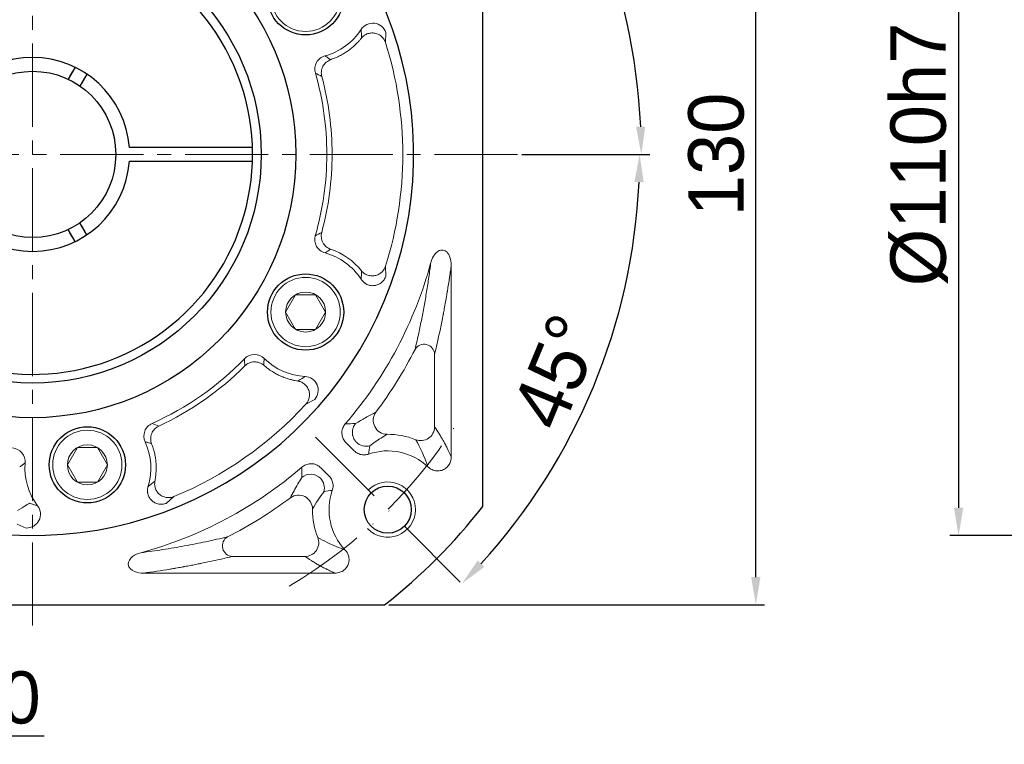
# Model space of a CAD drawing. Header units: millimetres. Extents: x 6158 to 6996, y -682 to -89.
# Tile 4 of 12: x 6305 to 6447, y -379 to -274. Entities that reach past the tile are written whole.
import ezdxf

# ---------------------------------------------------------------- set-up
doc = ezdxf.new("R2010")
doc.units = ezdxf.units.MM
doc.header["$PDSIZE"] = -5
doc.linetypes.add('ACAD_ISO10W100', pattern=[18, 12, -3, 0, -3])
doc.linetypes.add('点画线', pattern=[18, 12, -2, 2, -2])
doc.layers.get('0').update_dxf_attribs({"lineweight": 18})
doc.layers.get('Defpoints').update_dxf_attribs({"lineweight": 18})
for name, color, linetype, lineweight in [('7中心线层', 7, '点画线', 18), ('中心线层', 7, 'ACAD_ISO10W100', 0), ('尺寸线层', 3, 'Continuous', 18), ('粗实线', 7, 'Continuous', 40), ('细实线', 7, 'Continuous', 18)]:
    doc.layers.add(name, color=color, linetype=linetype, lineweight=lineweight)
doc.styles.add('工程字', font='txt')
doc.dimstyles.new('ISO-25', dxfattribs={"dimtxt": 8, "dimasz": 4, "dimexe": 1.25, "dimexo": 0.625, "dimgap": 1.7, "dimtad": 1, "dimtxsty": '工程字', "dimcen": 2, "dimdle": 8, "dimadec": 0, "dimazin": 0, "dimtfac": 1, "dimtmove": 0, "dimatfit": 3, "dimfxl": 1, "dimarcsym": 0})

# ---------------------------------------------------------------- blocks, each defined once
blk = doc.blocks.new('*D103')
at = {"layer": 'Defpoints', "color": 0}
for p in [(6511.12, -238.77), (6440.43, -348.77), (6510.92, -348.77)]:
    blk.add_point(p, dxfattribs=at)
at = {"layer": '尺寸线层', "color": 0, "lineweight": -2}
for p, q in [((6510.5, -238.77), (6439.18, -238.77)), ((6440.43, -242.77), (6440.43, -344.77)), ((6510.3, -348.77), (6439.18, -348.77))]:
    blk.add_line(p, q, dxfattribs=at)
at = {"layer": '尺寸线层', "color": 0}
for points in [[(6441.1, -242.77), (6439.76, -242.77), (6440.43, -238.77)], [(6439.76, -344.77), (6441.1, -344.77), (6440.43, -348.77)]]:
    blk.add_solid(points, dxfattribs=at)
at = {"layer": '尺寸线层', "color": 0, "insert": (6434.73, -293.77), "char_height": 8, "attachment_point": 5, "rotation": 90, "style": '工程字'}
blk.add_mtext('%%C110h7', dxfattribs=at)
blk = doc.blocks.new('*D121')
at = {"layer": 'Defpoints', "color": 0}
for p in [(6370.76, -229.77), (6345.3, -255.23), (6391.64, -271.02), (6236.76, -293.77), (6376.76, -293.77)]:
    blk.add_point(p, dxfattribs=at)
at = {"layer": '尺寸线层', "color": 0, "lineweight": -2}
blk.add_line((6377.39, -293.77), (6395.88, -293.77), dxfattribs=at)
blk.add_arc((6306.76, -293.77), 87.87, 2.6085, 42.3915, dxfattribs=at)
at = {"layer": '尺寸线层', "color": 0}
for points in [[(6372.14, -234.07), (6371.18, -234.99), (6368.89, -231.63)], [(6393.87, -289.78), (6395.21, -289.75), (6394.63, -293.77)]]:
    blk.add_solid(points, dxfattribs=at)
at = {"layer": '尺寸线层', "color": 0, "insert": (6393.21, -257.96), "char_height": 8, "attachment_point": 5, "rotation": 292.5, "style": '工程字'}
blk.add_mtext('45%%d', dxfattribs=at)
blk = doc.blocks.new('*D122')
at = {"layer": 'Defpoints', "color": 0}
for p in [(6236.76, -293.77), (6376.76, -293.77), (6345.3, -332.3), (6382.65, -337.58), (6370.76, -357.76)]:
    blk.add_point(p, dxfattribs=at)
at = {"layer": '尺寸线层', "color": 0, "lineweight": -2}
blk.add_line((6377.39, -293.77), (6395.64, -293.77), dxfattribs=at)
blk.add_arc((6306.76, -293.77), 87.63, 317.6157, 357.3843, dxfattribs=at)
at = {"layer": '尺寸线层', "color": 0}
for points in [[(6394.97, -297.78), (6393.63, -297.75), (6394.39, -293.77)], [(6371.01, -352.37), (6371.97, -353.3), (6368.72, -355.73)]]:
    blk.add_solid(points, dxfattribs=at)
at = {"layer": '尺寸线层', "color": 0, "insert": (6382.45, -325.12), "char_height": 8, "attachment_point": 5, "rotation": 67.5, "style": '工程字'}
blk.add_mtext('45%%d', dxfattribs=at)
blk = doc.blocks.new('*D123')
at = {"layer": 'Defpoints', "color": 0}
for p in [(6357.57, -228.77), (6411.16, -228.77), (6357.57, -358.77)]:
    blk.add_point(p, dxfattribs=at)
at = {"layer": '尺寸线层', "color": 0, "lineweight": -2}
for p, q in [((6358.19, -228.77), (6412.41, -228.77)), ((6411.16, -354.77), (6411.16, -232.77)), ((6358.19, -358.77), (6412.41, -358.77))]:
    blk.add_line(p, q, dxfattribs=at)
at = {"layer": '尺寸线层', "color": 0}
for points in [[(6411.82, -232.77), (6410.49, -232.77), (6411.16, -228.77)], [(6410.49, -354.77), (6411.82, -354.77), (6411.16, -358.77)]]:
    blk.add_solid(points, dxfattribs=at)
at = {"layer": '尺寸线层', "color": 0, "insert": (6405.46, -293.77), "char_height": 8, "attachment_point": 5, "rotation": 90, "style": '工程字'}
blk.add_mtext('130', dxfattribs=at)
blk = doc.blocks.new('*D124')
at = {"layer": 'Defpoints', "color": 0}
for p in [(6344.68, -231.97), (6268.85, -355.56)]:
    blk.add_point(p, dxfattribs=at)
at = {"layer": '尺寸线层', "color": 0, "lineweight": -2}
blk.add_line((6286.22, -327.25), (6270.94, -352.15), dxfattribs=at)
at = {"layer": '尺寸线层', "color": 0}
blk.add_solid([(6270.37, -351.8), (6271.51, -352.5), (6268.85, -355.56)], dxfattribs=at)
at = {"layer": '尺寸线层', "color": 0, "insert": (6275.31, -334.59), "char_height": 8, "attachment_point": 5, "rotation": 58.4699, "style": '工程字'}
blk.add_mtext('{{\\H0.9412x;∅145}}', dxfattribs=at)
blk = doc.blocks.new('*D125')
at = {"layer": 'Defpoints', "color": 0}
for p in [(6251.5, -345.03), (6259.5, -345.03), (6251.5, -377.66)]:
    blk.add_point(p, dxfattribs=at)
at = {"layer": '尺寸线层', "color": 0, "lineweight": -2}
for p, q in [((6251.5, -345.66), (6251.5, -378.91)), ((6259.5, -345.66), (6259.5, -378.91)), ((6247.5, -377.66), (6243.5, -377.66)), ((6259.5, -377.66), (6251.5, -377.66)), ((6263.5, -377.66), (6308.42, -377.66))]:
    blk.add_line(p, q, dxfattribs=at)
at = {"layer": '尺寸线层', "color": 0}
for points in [[(6247.5, -378.32), (6247.5, -376.99), (6251.5, -377.66)], [(6263.5, -376.99), (6263.5, -378.32), (6259.5, -377.66)]]:
    blk.add_solid(points, dxfattribs=at)
at = {"layer": '尺寸线层', "color": 0, "insert": (6288.33, -372.19), "char_height": 8, "attachment_point": 5, "style": '工程字'}
blk.add_mtext('{\\H0.9412x;4-M8x20\\P}', dxfattribs=at)

msp = doc.modelspace()

# ---------------------------------------------------------------- linework, layer by layer
at = {"color": 7, "linetype": 'Continuous', "lineweight": 15}
for p, q in [((6357.6955, -277.6201), (6357.7516, -276.1775)), ((6357.7516, -311.3537), (6357.6955, -309.9111)), ((6346.2117, -329.8017), (6347.4891, -329.129)), ((6326.0646, -344.1306), (6327.1337, -343.1603)), ((6304.5149, -347.1486), (6305.8513, -347.6947))]:
    msp.add_line(p, q, dxfattribs=at)
for p, q in [((6367.1896, -309.7734), (6367.1896, -337.406)), ((6364.7981, -333.0941), (6364.7981, -322.5791)), ((6353.1889, -336.5521), (6351.9964, -335.3597)), ((6348.3571, -338.999), (6349.5495, -340.1915)), ((6335.5765, -351.8007), (6346.0915, -351.8007)), ((6350.4034, -354.1922), (6322.7708, -354.1922))]:
    msp.add_line(p, q)
at = {"color": 7, "linetype": 'Continuous', "lineweight": 15, "flags": 128}
msp.add_lwpolyline([(6304.599, -345.1516), (6304.9218, -344.9562), (6305.2331, -344.7678), (6305.5215, -344.5933), (6305.7768, -344.4387), (6305.9898, -344.3098), (6306.1529, -344.2111), (6306.2601, -344.1462), (6306.3077, -344.1174)], dxfattribs=at)
at = {"color": 7, "linetype": 'Continuous', "lineweight": 15}
for start, end in [(342.411462, 17.588538), (292.411529, 317.588538)]:
    msp.add_arc((6306.763, -293.7656), 53.4303, start, end, dxfattribs=at)
for centre, radius, start, end in [((6306.763, -293.7656), 59.5734, 319.253028, 344.803455), ((6306.763, -293.7656), 61.9649, 323.09187, 332.996404), ((6358.0283, -345.0309), 10.8649, 68.187328, 90.557052), ((6358.0283, -345.0309), 8.4734, 46.7652, 109.134578), ((6306.763, -293.7656), 59.5734, 285.196544, 310.746969), ((6358.0283, -345.0309), 8.4734, 160.865406, 223.2348), ((6306.763, -293.7656), 61.9649, 297.003596, 306.90813), ((6358.0283, -345.0309), 10.8649, 179.442948, 180), ((6358.0283, -345.0309), 10.8649, 180, 201.812672)]:
    msp.add_arc(centre, radius, start, end)
at = {"extrusion": (0, 0, -1)}
for centre, major_axis, ratio, start_param, end_param in [((6363.3038, -322.5791), (-1.4585, 0.3502), 0.93641458, 0.25100834, 2.89058431), ((6357.9033, -332.1742), (0.9025, -1.7848), 0.98101458, 0.46610402, 2.67548863), ((6362.8057, -333.0941), (1.6562, 1.1211), 0.98803806, 0.60064469, 2.54094734), ((6354.9064, -333.8889), (1.9348, -0.5066), 0.99490252, 1.04372902, 2.09786363), ((6346.8863, -341.909), (-0.5066, 1.9348), 0.99490252, 1.04372902, 2.09786363), ((6345.1716, -344.9059), (-1.7848, 0.9025), 0.98101458, 0.46610402, 2.67548863), ((6335.5765, -350.3064), (0.3502, -1.4585), 0.93641458, 0.25100834, 2.89058431)]:
    msp.add_ellipse(centre, major_axis=major_axis, ratio=ratio, start_param=start_param, end_param=end_param, dxfattribs=at)
at = {"color": 7, "linetype": 'Continuous', "lineweight": 15}
for points, knots in [([(6357.7516, -276.1775), (6357.5059, -275.4637), (6356.8427, -274.9251), (6355.3668, -274.7442), (6354.5941, -275.1043), (6354.1853, -275.7391)], [0, 0, 0, 0, 0.5, 0.5, 1, 1, 1, 1]), ([(6349.7825, -280.0933), (6349.879, -280.0593), (6350.0672, -279.9931), (6350.3381, -279.8855), (6350.5916, -279.7768), (6350.8279, -279.6675), (6351.1965, -279.4856), (6351.6688, -279.2232), (6352.2425, -278.8494), (6352.7807, -278.4434), (6353.2528, -278.0323), (6353.6464, -277.6439), (6353.9588, -277.3057), (6354.1453, -277.0797), (6354.234, -276.9722)], [0, 0, 0, 0, 0.05572111, 0.10862207, 0.15870503, 0.20596278, 0.25038032, 0.38254659, 0.49987063, 0.62302565, 0.74944045, 0.84042631, 0.92411132, 1, 1, 1, 1]), ([(6357.6955, -277.6201), (6357.6509, -277.4809), (6357.5878, -277.3371), (6357.4164, -277.0543), (6357.3078, -276.9154), (6357.0442, -276.663), (6356.8891, -276.5497), (6356.544, -276.3698), (6356.354, -276.3035), (6355.9627, -276.2303), (6355.7616, -276.2234), (6355.3745, -276.2662), (6355.1888, -276.3157), (6354.8514, -276.4556), (6354.6998, -276.5458), (6354.4372, -276.7473), (6354.3261, -276.8585), (6354.234, -276.9722)], [0, 0, 0, 0, 0.125, 0.125, 0.25, 0.25, 0.375, 0.375, 0.5, 0.5, 0.625, 0.625, 0.75, 0.75, 0.875, 0.875, 1, 1, 1, 1]), ([(6348.9753, -279.5421), (6348.4637, -279.6789), (6348.0117, -280.0292), (6347.4938, -280.9468), (6347.4274, -281.5136), (6347.5742, -282.0221)], [0, 0, 0, 0, 0.5, 0.5, 1, 1, 1, 1]), ([(6348.9753, -279.5421), (6349.1072, -279.6347), (6349.3766, -279.8236), (6349.6453, -280.0022), (6349.7825, -280.0933)], [0, 0, 0, 0, 0.48966329, 1, 1, 1, 1]), ([(6349.7825, -280.0933), (6349.5677, -280.1673), (6349.3503, -280.2844), (6348.9613, -280.6076), (6348.7909, -280.8138), (6348.5439, -281.2778), (6348.4679, -281.5343), (6348.417, -282.0375), (6348.4412, -282.2832), (6348.4997, -282.5027)], [0, 0, 0, 0, 0.25, 0.25, 0.5, 0.5, 0.75, 0.75, 1, 1, 1, 1]), ([(6347.5742, -282.0221), (6348.6794, -285.8708), (6349.2306, -289.7821), (6349.232, -297.7308), (6348.6561, -301.7387), (6347.5732, -305.5087)], [0, 0, 0, 0, 0.5, 0.5, 1, 1, 1, 1]), ([(6348.4988, -305.028), (6349.4885, -301.3547), (6349.9976, -297.5097), (6349.9907, -289.9394), (6349.4945, -286.1962), (6348.4997, -282.5027)], [0, 0, 0, 0, 0.5, 0.5, 1, 1, 1, 1]), ([(6347.5732, -305.5087), (6347.4263, -306.0175), (6347.4931, -306.5855), (6348.0117, -307.5028), (6348.4631, -307.8522), (6348.9744, -307.9889)], [0, 0, 0, 0, 0.5, 0.5, 1, 1, 1, 1]), ([(6348.4988, -305.028), (6348.4403, -305.2476), (6348.416, -305.4933), (6348.4669, -305.9966), (6348.5429, -306.2531), (6348.79, -306.7171), (6348.9603, -306.9234), (6349.3494, -307.2466), (6349.5669, -307.3637), (6349.7817, -307.4377)], [0, 0, 0, 0, 0.25, 0.25, 0.5, 0.5, 0.75, 0.75, 1, 1, 1, 1]), ([(6354.234, -310.5591), (6354.3261, -310.6727), (6354.4372, -310.7839), (6354.6998, -310.9855), (6354.8514, -311.0756), (6355.1888, -311.2156), (6355.3745, -311.2651), (6355.7616, -311.3079), (6355.9627, -311.301), (6356.354, -311.2277), (6356.544, -311.1614), (6356.8891, -310.9815), (6357.0442, -310.8683), (6357.3078, -310.6158), (6357.4164, -310.477), (6357.5878, -310.1942), (6357.6509, -310.0504), (6357.6955, -309.9111)], [0, 0, 0, 0, 0.125, 0.125, 0.25, 0.25, 0.375, 0.375, 0.5, 0.5, 0.625, 0.625, 0.75, 0.75, 0.875, 0.875, 1, 1, 1, 1]), ([(6354.1853, -311.7921), (6354.2129, -311.833), (6354.2674, -311.9139), (6354.3587, -312.0256), (6354.454, -312.1277), (6354.5519, -312.2191), (6354.6504, -312.2997), (6354.7474, -312.3695), (6354.841, -312.4291), (6354.9295, -312.479), (6355.1556, -312.5923), (6355.546, -312.7128), (6356.1048, -312.7221), (6356.6479, -312.5781), (6357.0469, -312.3381), (6357.3241, -312.0799), (6357.5027, -311.859), (6357.6516, -311.6124), (6357.7191, -311.4378), (6357.7516, -311.3537)], [0, 0, 0, 0, 0.03311296, 0.06545709, 0.09677368, 0.12681278, 0.15533898, 0.18213611, 0.20701041, 0.22979244, 0.2503375, 0.37678974, 0.49972283, 0.62069077, 0.74931972, 0.80753573, 0.87444796, 0.939503, 1, 1, 1, 1]), ([(6340.1966, -323.2203), (6339.8223, -322.8467), (6339.2937, -322.6314), (6338.2416, -322.6419), (6337.7184, -322.8674), (6337.3517, -323.2479)], [0, 0, 0, 0, 0.5, 0.5, 1, 1, 1, 1]), ([(6340.1232, -324.194), (6339.9517, -324.0454), (6339.7418, -323.9162), (6339.2679, -323.7415), (6339.0046, -323.6973), (6338.4801, -323.7155), (6338.2205, -323.7778), (6337.7598, -323.9848), (6337.5594, -324.1283), (6337.3986, -324.2884)], [0, 0, 0, 0, 0.25, 0.25, 0.5, 0.5, 0.75, 0.75, 1, 1, 1, 1]), ([(6340.1966, -323.2203), (6340.1825, -323.3806), (6340.1537, -323.7082), (6340.1335, -324.0299), (6340.1232, -324.194)], [0, 0, 0, 0, 0.48967145, 1, 1, 1, 1]), ([(6340.1232, -324.194), (6340.2006, -324.2602), (6340.3516, -324.3893), (6340.5795, -324.5691), (6340.7999, -324.7336), (6341.0123, -324.883), (6341.3533, -325.1103), (6341.8159, -325.3871), (6342.4252, -325.696), (6343.0452, -325.9584), (6343.636, -326.1611), (6344.1683, -326.3073), (6344.6164, -326.4085), (6344.9049, -326.4569), (6345.0421, -326.4799)], [0, 0, 0, 0, 0.05558468, 0.10839593, 0.15843598, 0.20569787, 0.25016702, 0.38213773, 0.49967412, 0.62284054, 0.74935547, 0.84035243, 0.92406502, 1, 1, 1, 1]), ([(6346.2117, -329.8017), (6346.31, -329.6934), (6346.403, -329.5669), (6346.5622, -329.277), (6346.6281, -329.1136), (6346.715, -328.7591), (6346.7355, -328.5681), (6346.7187, -328.1793), (6346.6811, -327.9817), (6346.5489, -327.6061), (6346.4543, -327.4285), (6346.2237, -327.1147), (6346.088, -326.9786), (6345.7981, -326.7564), (6345.6442, -326.6701), (6345.3384, -326.5435), (6345.1866, -326.5029), (6345.0421, -326.4799)], [0, 0, 0, 0, 0.125, 0.125, 0.25, 0.25, 0.375, 0.375, 0.5, 0.5, 0.625, 0.625, 0.75, 0.75, 0.875, 0.875, 1, 1, 1, 1]), ([(6347.4891, -329.129), (6347.984, -328.5597), (6348.1189, -327.7163), (6347.6842, -326.6905), (6347.4371, -326.3869), (6346.8267, -325.9641), (6346.4588, -325.8394), (6346.0856, -325.8213)], [0, 0, 0, 0, 0.5, 0.5, 0.75, 0.75, 1, 1, 1, 1]), ([(6324.0032, -332.5908), (6323.5196, -332.8053), (6323.128, -333.221), (6322.7587, -334.2067), (6322.7807, -334.7762), (6323.0038, -335.2556)], [0, 0, 0, 0, 0.5, 0.5, 1, 1, 1, 1]), ([(6324.9653, -332.9909), (6324.7597, -333.0872), (6324.5561, -333.2266), (6324.2037, -333.5889), (6324.0562, -333.8119), (6323.8597, -334.299), (6323.8112, -334.5619), (6323.8136, -335.0673), (6323.8635, -335.309), (6323.9448, -335.521)], [0, 0, 0, 0, 0.25, 0.25, 0.5, 0.5, 0.75, 0.75, 1, 1, 1, 1]), ([(6323.9448, -335.521), (6323.7868, -335.4743), (6323.4773, -335.3829), (6323.1594, -335.2974), (6323.0038, -335.2556)], [0, 0, 0, 0, 0.51051495, 1, 1, 1, 1]), ([(6305.6908, -338.3027), (6305.7368, -337.7757), (6305.5627, -337.2325), (6304.8783, -336.432), (6304.3677, -336.1753), (6303.8396, -336.1392)], [0, 0, 0, 0, 0.5, 0.5, 1, 1, 1, 1]), ([(6324.4123, -340.9251), (6324.4317, -340.8218), (6324.4718, -340.6088), (6324.5199, -340.2772), (6324.5594, -339.9252), (6324.5941, -339.4528), (6324.6052, -338.8707), (6324.57, -338.1857), (6324.4867, -337.5069), (6324.3734, -336.9237), (6324.2458, -336.4212), (6324.1147, -335.9817), (6324.0033, -335.6797), (6323.9448, -335.521)], [0, 0, 0, 0, 0.05733096, 0.11832368, 0.18282599, 0.25066163, 0.37680126, 0.50034286, 0.62473693, 0.74984987, 0.82430031, 0.90770342, 1, 1, 1, 1]), ([(6305.6908, -338.3027), (6305.5588, -338.395), (6305.2892, -338.5836), (6305.0296, -338.775), (6304.8972, -338.8727)], [0, 0, 0, 0, 0.48966429, 1, 1, 1, 1]), ([(6324.4123, -340.9251), (6324.3845, -341.0687), (6324.3707, -341.2253), (6324.3851, -341.556), (6324.4135, -341.7301), (6324.5231, -342.0785), (6324.6046, -342.2526), (6324.8206, -342.5766), (6324.9552, -342.7262), (6325.2629, -342.9789), (6325.4357, -343.0818), (6325.7954, -343.2306), (6325.9818, -343.2766), (6326.3446, -343.3163), (6326.5208, -343.3102), (6326.8476, -343.2597), (6326.9983, -343.2156), (6327.1337, -343.1603)], [0, 0, 0, 0, 0.125, 0.125, 0.25, 0.25, 0.375, 0.375, 0.5, 0.5, 0.625, 0.625, 0.75, 0.75, 0.875, 0.875, 1, 1, 1, 1]), ([(6323.4364, -341.6804), (6323.4228, -341.7278), (6323.3959, -341.8215), (6323.369, -341.9633), (6323.352, -342.1018), (6323.345, -342.2356), (6323.3465, -342.3629), (6323.3554, -342.482), (6323.3699, -342.592), (6323.3886, -342.692), (6323.4471, -342.938), (6323.6057, -343.3145), (6323.9578, -343.7485), (6324.4172, -344.0721), (6324.8575, -344.2235), (6325.2335, -344.2699), (6325.5176, -344.2646), (6325.8021, -344.2202), (6325.9793, -344.1597), (6326.0646, -344.1306)], [0, 0, 0, 0, 0.03311338, 0.06545788, 0.09677476, 0.12681404, 0.15534031, 0.18213735, 0.20701142, 0.22979304, 0.25033753, 0.37678987, 0.49972286, 0.62069071, 0.74931969, 0.8075358, 0.87444798, 0.93950308, 1, 1, 1, 1]), ([(6305.8513, -347.6947), (6306.6055, -347.7079), (6307.3383, -347.2691), (6307.8447, -346.2768), (6307.9185, -345.8923), (6307.85, -345.153), (6307.7091, -344.791), (6307.483, -344.4934)], [0, 0, 0, 0, 0.5, 0.5, 0.75, 0.75, 1, 1, 1, 1])]:
    msp.add_open_spline(points, degree=3, knots=knots, dxfattribs=at)
for points in [[(6354.1853, -275.7391), (6352.9865, -277.592), (6351.1162, -278.9665), (6348.9753, -279.5421)], [(6354.234, -276.9722), (6354.2299, -276.5714), (6354.2148, -276.1615), (6354.1853, -275.7391)], [(6348.4997, -282.5027), (6348.195, -282.3491), (6347.8868, -282.1895), (6347.5742, -282.0221)], [(6347.5732, -305.5087), (6347.8858, -305.3413), (6348.194, -305.1817), (6348.4988, -305.028)], [(6349.7817, -307.4377), (6349.513, -307.6147), (6349.244, -307.798), (6348.9744, -307.9889)], [(6348.9744, -307.9889), (6351.1113, -308.5632), (6352.9839, -309.9351), (6354.1853, -311.7921)], [(6354.234, -310.5591), (6353.0776, -309.1217), (6351.5165, -308.0303), (6349.7817, -307.4377)], [(6354.1853, -311.7921), (6354.2148, -311.3698), (6354.2299, -310.9598), (6354.234, -310.5591)], [(6337.3517, -323.2479), (6333.5523, -327.1787), (6328.9996, -330.3658), (6324.0032, -332.5908)], [(6337.3986, -324.2884), (6337.3792, -323.9481), (6337.3632, -323.6018), (6337.3517, -323.2479)], [(6346.0856, -325.8213), (6343.886, -325.7098), (6341.7647, -324.7808), (6340.1966, -323.2203)], [(6324.9653, -332.9909), (6329.5747, -330.8459), (6333.8041, -327.8858), (6337.3986, -324.2884)], [(6345.0421, -326.4799), (6345.3871, -326.276), (6345.7346, -326.058), (6346.0856, -325.8213)], [(6324.0032, -332.5908), (6324.3319, -332.7227), (6324.6519, -332.8562), (6324.9653, -332.9909)], [(6323.0038, -335.2556), (6323.9327, -337.2586), (6324.0859, -339.5691), (6323.4364, -341.6804)], [(6307.483, -344.4934), (6306.1503, -342.7311), (6305.5015, -340.505), (6305.6908, -338.3027)], [(6323.4364, -341.6804), (6323.779, -341.4314), (6324.1027, -341.1795), (6324.4123, -340.9251)], [(6306.3077, -344.1174), (6306.6857, -344.2506), (6307.076, -344.3767), (6307.483, -344.4934)]]:
    msp.add_open_spline(points, degree=3, dxfattribs=at)
for points, knots in [([(6367.1896, -309.7734), (6367.2016, -309.3731), (6367.1481, -308.9617), (6367.0074, -308.5828), (6366.9461, -308.4179), (6366.867, -308.2569), (6366.6794, -307.9858), (6366.5749, -307.8692), (6366.3665, -307.7118), (6366.2703, -307.6577), (6366.0656, -307.5854), (6365.954, -307.567), (6365.7477, -307.5704), (6365.65, -307.5878), (6365.4278, -307.6587), (6365.3055, -307.7251), (6365.0257, -307.9267), (6364.8806, -308.0827), (6364.5576, -308.5258), (6364.4118, -308.8414), (6364.2907, -309.2365), (6364.271, -309.3088), (6364.2535, -309.3817)], [0, 0, 0, 0, 0.22787059, 0.22787059, 0.22787059, 0.32582583, 0.32582583, 0.40932097, 0.40932097, 0.46695633, 0.46695633, 0.52514643, 0.52514643, 0.57677772, 0.57677772, 0.65048338, 0.65048338, 0.76606572, 0.76606572, 0.95795753, 0.95795753, 1, 1, 1, 1]), ([(6364.2533, -309.3817), (6364.157, -310.0925), (6363.9556, -311.5787), (6363.6275, -313.6494), (6363.265, -315.7351), (6362.8665, -317.8111), (6362.4328, -319.8957), (6362.1294, -321.2171), (6361.9724, -321.9006)], [0, 0, 0, 0, 0.13506441, 0.28239255, 0.44231677, 0.61509624, 0.80093591, 1, 1, 1, 1]), ([(6367.1896, -309.7734), (6367.1617, -309.9826), (6367.1245, -310.2582), (6367.0543, -310.7606), (6367.0285, -310.9429), (6366.9861, -311.2368), (6366.9639, -311.389), (6366.9365, -311.5751), (6366.9223, -311.6703), (6366.9152, -311.7185), (6366.9116, -311.7427), (6366.91, -311.7531), (6366.909, -311.7598), (6366.9083, -311.7644), (6366.8553, -312.1188), (6366.8049, -312.4457), (6366.7327, -312.9033), (6366.7092, -313.0503), (6366.6748, -313.263), (6366.6578, -313.3674), (6366.6384, -313.4858), (6366.6288, -313.5442), (6366.624, -313.5732), (6366.6216, -313.5876), (6366.6208, -313.5926), (6366.62, -313.5972), (6366.6193, -313.6017), (6366.5557, -313.986), (6366.458, -314.5665), (6366.258, -315.6767), (6366.1996, -315.9917), (6366.1248, -316.3901), (6366.1019, -316.5104), (6366.0709, -316.6731), (6366.0562, -316.75), (6366.0404, -316.8319), (6366.0329, -316.871), (6366.0292, -316.8901), (6366.028, -316.8964), (6366.0272, -316.9009), (6366.0263, -316.9054), (6366.0254, -316.9099), (6365.6241, -318.9908), (6365.2117, -320.8553), (6364.7981, -322.5791)], [0, 0, 0, 0, 0.0625, 0.0625, 0.09375, 0.09375, 0.109375, 0.1171875, 0.12109375, 0.12304688, 0.12402344, 0.12451172, 0.12451172, 0.125, 0.125, 0.1875, 0.1875, 0.21875, 0.21875, 0.234375, 0.2421875, 0.24609375, 0.24804688, 0.24902344, 0.24951172, 0.24951172, 0.25, 0.25, 0.375, 0.375, 0.4375, 0.4375, 0.46875, 0.46875, 0.484375, 0.4921875, 0.49609375, 0.49804688, 0.49902344, 0.49951172, 0.49951172, 0.5, 0.5, 1, 1, 1, 1]), ([(6356.3102, -330.9777), (6355.8306, -331.2165), (6354.9623, -331.6489), (6353.8665, -332.3151), (6353.3759, -332.6133)], [0, 0, 0, 0, 0.55232274, 1, 1, 1, 1]), ([(6351.8958, -332.6504), (6351.75, -332.8179), (6351.6306, -333.0126), (6351.4652, -333.4254), (6351.4171, -333.6493), (6351.399, -334.0916), (6351.4279, -334.3162), (6351.5563, -334.7366), (6351.6572, -334.9381), (6351.8496, -335.2021), (6351.9201, -335.2841), (6351.9964, -335.3597)], [0, 0, 0, 0, 0.22445208, 0.22445208, 0.44908294, 0.44908294, 0.67124995, 0.67124995, 0.89260521, 0.89260521, 1, 1, 1, 1]), ([(6367.1896, -337.406), (6367.0078, -336.9856), (6366.7225, -336.3704), (6366.3673, -335.6797), (6366.1841, -335.3412), (6366.0912, -335.1736), (6366.0443, -335.0902), (6366.0208, -335.0486), (6366.0091, -335.0279), (6366.0032, -335.0175), (6366.0009, -335.0135), (6365.9986, -335.0095), (6365.9964, -335.0055), (6365.904, -334.8431), (6365.7591, -334.5953), (6365.5815, -334.3033), (6365.4906, -334.1566), (6365.4446, -334.083), (6365.4215, -334.0462), (6365.4099, -334.0278), (6365.404, -334.0186), (6365.4016, -334.0147), (6365.3991, -334.0108), (6365.3967, -334.0069), (6365.2191, -333.7257), (6365.0191, -333.4206), (6364.7981, -333.0941)], [0, 0, 0, 0, 0.25, 0.375, 0.4375, 0.46875, 0.484375, 0.4921875, 0.49609375, 0.49804687, 0.49902344, 0.49902344, 0.5, 0.5, 0.625, 0.6875, 0.71875, 0.734375, 0.7421875, 0.74609375, 0.74804687, 0.74902344, 0.74902344, 0.75, 0.75, 1, 1, 1, 1]), ([(6355.444, -335.8074), (6355.7121, -335.6151), (6356.2915, -335.1997), (6357.1051, -334.6647), (6357.6386, -334.3396), (6357.9226, -334.1664)], [0, 0, 0, 0, 0.28708904, 0.62034058, 1, 1, 1, 1]), ([(6353.1889, -336.5521), (6353.3448, -336.7091), (6353.5297, -336.8416), (6353.9279, -337.0354), (6354.1465, -337.0993), (6354.5855, -337.15), (6354.8119, -337.1379), (6355.1027, -337.0728), (6355.1775, -337.0513), (6355.2508, -337.0256)], [0, 0, 0, 0, 0.29914893, 0.29914893, 0.5984115, 0.5984115, 0.89633545, 0.89633545, 1, 1, 1, 1]), ([(6363.8325, -338.8575), (6364.0024, -339.0212), (6364.2022, -339.1593), (6364.6323, -339.3581), (6364.8693, -339.4213), (6365.3317, -339.457), (6365.5638, -339.4343), (6365.9859, -339.3135), (6366.1832, -339.2185), (6366.5267, -338.9742), (6366.6784, -338.8229), (6366.9264, -338.4809), (6367.0243, -338.2849), (6367.1588, -337.8644), (6367.1924, -337.6333), (6367.1896, -337.406)], [0, 0, 0, 0, 0.15186848, 0.15186848, 0.3042759, 0.3042759, 0.4486569, 0.4486569, 0.5842512, 0.5842512, 0.71724218, 0.71724218, 0.85386599, 0.85386599, 1, 1, 1, 1]), ([(6348.3571, -338.999), (6348.2009, -338.8412), (6348.0155, -338.7077), (6347.6161, -338.5121), (6347.3964, -338.4476), (6346.9566, -338.3967), (6346.7305, -338.4089), (6346.3018, -338.5057), (6346.0933, -338.5914), (6345.8158, -338.7636), (6345.7288, -338.8279), (6345.6478, -338.8984)], [0, 0, 0, 0, 0.22445378, 0.22445378, 0.44908645, 0.44908645, 0.67125526, 0.67125526, 0.89260943, 0.89260943, 1, 1, 1, 1]), ([(6345.6107, -340.3785), (6345.413, -340.6993), (6344.9855, -341.3927), (6344.4549, -342.3569), (6344.1418, -342.9805), (6343.9751, -343.3128)], [0, 0, 0, 0, 0.28688943, 0.62011359, 1, 1, 1, 1]), ([(6348.2951, -340.5002), (6347.9773, -340.1867), (6347.4903, -339.9482), (6346.4622, -339.9016), (6345.9557, -340.095), (6345.6107, -340.3785)], [0, 0, 0, 0, 0.5, 0.5, 1, 1, 1, 1]), ([(6350.023, -342.2534), (6350.0963, -342.0446), (6350.1348, -341.8204), (6350.1355, -341.3776), (6350.0976, -341.153), (6349.9518, -340.7358), (6349.8421, -340.5374), (6349.6566, -340.3042), (6349.6046, -340.2462), (6349.5495, -340.1915)], [0, 0, 0, 0, 0.2991436, 0.2991436, 0.59840058, 0.59840058, 0.89632343, 0.89632343, 1, 1, 1, 1]), ([(6347.1639, -344.9252), (6347.4127, -344.5153), (6347.8633, -343.7727), (6348.5136, -342.8568), (6348.8048, -342.4465)], [0, 0, 0, 0, 0.55207917, 1, 1, 1, 1]), ([(6334.898, -348.975), (6333.8825, -349.2063), (6331.9539, -349.6454), (6328.821, -350.256), (6325.7449, -350.7899), (6323.4527, -351.1073), (6322.3791, -351.2559)], [0, 0, 0, 0, 0.29363982, 0.55770124, 0.79284234, 1, 1, 1, 1]), ([(6346.0915, -351.8007), (6346.637, -351.7946), (6347.334, -351.498), (6348.1219, -350.334), (6348.1382, -349.5767), (6347.9412, -349.068)], [0, 0, 0, 0, 0.5, 0.5, 1, 1, 1, 1]), ([(6351.855, -350.8351), (6351.4213, -350.6783), (6350.4813, -350.3385), (6349.1957, -349.7498), (6348.3777, -349.3052), (6347.9412, -349.068)], [0, 0, 0, 0, 0.2854704, 0.61877015, 1, 1, 1, 1]), ([(6350.4034, -354.1922), (6350.6393, -354.1951), (6350.8794, -354.1587), (6351.329, -354.0087), (6351.5448, -353.8925), (6351.9063, -353.6016), (6352.0601, -353.4258), (6352.2852, -353.0482), (6352.3639, -352.8434), (6352.4466, -352.4297), (6352.4533, -352.2156), (6352.3994, -351.797), (6352.3364, -351.5875), (6352.1463, -351.1897), (6352.0125, -350.9987), (6351.8549, -350.8351)], [0, 0, 0, 0, 0.15185197, 0.15185197, 0.30422565, 0.30422565, 0.44880575, 0.44880575, 0.58461449, 0.58461449, 0.71758575, 0.71758575, 0.85399496, 0.85399496, 1, 1, 1, 1]), ([(6322.3791, -351.2561), (6321.9497, -351.3589), (6321.5444, -351.5299), (6320.8369, -352.0778), (6320.5203, -352.4919), (6320.6225, -353.4327), (6321.0357, -353.776), (6321.8673, -354.14), (6322.3225, -354.2056), (6322.7708, -354.1922)], [0, 0, 0, 0, 0.25, 0.25, 0.5, 0.5, 0.75, 0.75, 1, 1, 1, 1]), ([(6322.7708, -354.1922), (6324.0629, -354.0199), (6325.4871, -353.8078), (6326.8977, -353.5722), (6327.071, -353.5429), (6327.1096, -353.5363), (6327.1257, -353.5336), (6327.1777, -353.5247), (6327.2816, -353.507), (6327.6635, -353.4414), (6328.0828, -353.3674), (6328.4697, -353.2974), (6328.5754, -353.2781), (6328.6459, -353.2652), (6328.6777, -353.2594), (6328.8416, -353.2293), (6329.2349, -353.1565), (6329.8894, -353.0324), (6330.4445, -352.9236), (6330.7381, -352.865), (6330.787, -352.8552), (6330.8012, -352.8524), (6330.8302, -352.8466), (6330.9027, -352.832), (6331.0911, -352.7941), (6331.7292, -352.6642), (6333.24, -352.3455), (6334.6403, -352.0255), (6335.5765, -351.8007)], [0, 0, 0, 0, 0.25, 0.28125, 0.28515625, 0.28515625, 0.2890625, 0.2890625, 0.296875, 0.3125, 0.375, 0.390625, 0.3984375, 0.3984375, 0.40625, 0.40625, 0.4375, 0.5, 0.5625, 0.5703125, 0.5703125, 0.57421875, 0.57421875, 0.578125, 0.59375, 0.625, 0.75, 1, 1, 1, 1]), ([(6350.4034, -354.1922), (6350.2498, -354.1258), (6350.062, -354.0431), (6349.7387, -353.8944), (6349.6241, -353.8407), (6349.443, -353.754), (6349.3502, -353.7092), (6349.2541, -353.662), (6349.1895, -353.63), (6349.1565, -353.6136), (6348.8618, -353.4663), (6348.6429, -353.351), (6348.3663, -353.2016), (6348.2828, -353.1557), (6348.1696, -353.0928), (6348.116, -353.0629), (6348.0668, -353.0351), (6348.0429, -353.0216), (6348.0311, -353.015), (6348.0196, -353.0085), (6348.012, -353.0041), (6348.008, -353.0019), (6347.8915, -352.9356), (6347.7495, -352.8535), (6347.4981, -352.7038), (6347.408, -352.6494), (6347.264, -352.5612), (6347.1897, -352.5154), (6347.0994, -352.4591), (6347.0534, -352.4302), (6347.0335, -352.4176), (6347.0201, -352.4092), (6347.0133, -352.4049), (6346.59, -352.1377), (6346.2938, -351.9376), (6346.0915, -351.8007)], [0, 0, 0, 0, 0.125, 0.125, 0.1875, 0.1875, 0.21875, 0.234375, 0.234375, 0.25, 0.25, 0.375, 0.375, 0.4375, 0.4375, 0.46875, 0.484375, 0.484375, 0.4921875, 0.49609375, 0.49609375, 0.5, 0.5, 0.625, 0.625, 0.6875, 0.6875, 0.71875, 0.734375, 0.7421875, 0.74609375, 0.74609375, 0.75, 0.75, 1, 1, 1, 1])]:
    msp.add_open_spline(points, degree=3, knots=knots)
for points in [[(6351.8958, -332.6504), (6352.3909, -332.6401), (6352.8843, -332.6277), (6353.3759, -332.6133)], [(6363.8325, -338.8575), (6363.295, -337.2644), (6362.6961, -336.0589), (6362.0654, -334.9438)], [(6355.444, -335.8074), (6355.3716, -336.2103), (6355.3066, -336.6163), (6355.2508, -337.0256)], [(6345.6478, -338.8984), (6345.6376, -339.3887), (6345.6253, -339.882), (6345.6107, -340.3785)], [(6350.023, -342.2534), (6349.6137, -342.3092), (6349.2078, -342.3741), (6348.8048, -342.4465)]]:
    msp.add_open_spline(points, degree=3)
msp.add_rational_spline([(6353.3759, -332.6133), (6352.2279, -334.0103), (6353.4976, -335.2977)], [1, 0.740742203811, 1], degree=2)
at = {"layer": '7中心线层'}
for p, q in [((6306.763, -223.7656), (6306.763, -363.7656)), ((6376.763, -293.7656), (6208.5169, -293.7656))]:
    msp.add_line(p, q, dxfattribs=at)
at = {"layer": '中心线层'}
msp.add_line((6347.5756, -334.5782), (6368.481, -355.4836), dxfattribs=at)
msp.add_arc((6306.763, -293.7656), 72.5, 300.73805, 329.26195, dxfattribs=at)
at = {"layer": '粗实线', "lineweight": 30}
for p, q in [((6371.763, -344.5716), (6371.763, -242.9596)), ((6255.957, -358.7656), (6357.569, -358.7656))]:
    msp.add_line(p, q, dxfattribs=at)
at = {"layer": '粗实线', "linetype": 'Continuous', "lineweight": 30}
for p, q in [((6312.8881, -281.1766), (6311.8852, -282.9137)), ((6314.6029, -282.1666), (6313.5999, -283.9037)), ((6338.4976, -292.7756), (6320.728, -292.7756)), ((6320.728, -294.7556), (6338.4976, -294.7556)), ((6314.6029, -305.3646), (6313.5999, -303.6275)), ((6312.8881, -306.3546), (6311.8852, -304.6175))]:
    msp.add_line(p, q, dxfattribs=at)
at = {"layer": '粗实线', "lineweight": 30}
for centre, radius in [((6306.763, -293.7656), 38), ((6306.763, -293.7656), 33), ((6346.1672, -271.0156), 5.5), ((6346.1672, -316.5156), 5.5), ((6314.664, -338.5744), 5.5), ((6358.0283, -345.0309), 3.4)]:
    msp.add_circle(centre, radius, dxfattribs=at)
at = {"layer": '粗实线', "linetype": 'Continuous', "lineweight": 30}
msp.add_circle((6306.763, -293.7656), 12, dxfattribs=at)
at = {"layer": '粗实线', "lineweight": 30}
for radius, start, end in [(55, 250.635704, 226.586158), (31.75, 229.931457, 168.194953), (82.5, 308.01228, 321.98772)]:
    msp.add_arc((6306.763, -293.7656), radius, start, end, dxfattribs=at)
at = {"layer": '粗实线', "linetype": 'Continuous', "lineweight": 30}
for start, end in [(4.055014, 175.944986), (184.055014, 355.944986)]:
    msp.add_arc((6306.763, -293.7656), 14, start, end, dxfattribs=at)
for points in [[(6312.5383, -281.7826), (6312.4109, -282.0032), (6312.2835, -282.2239), (6312.1561, -282.4446)], [(6314.253, -282.7726), (6314.1256, -282.9932), (6313.9982, -283.2139), (6313.8708, -283.4346)], [(6314.253, -304.7586), (6314.1256, -304.538), (6313.9982, -304.3174), (6313.8708, -304.0967)], [(6312.5383, -305.7486), (6312.4109, -305.528), (6312.2835, -305.3074), (6312.1561, -305.0867)]]:
    msp.add_open_spline(points, degree=3, dxfattribs=at)
at = {"layer": '细实线'}
for points in [[(6349.0539, -316.5156), (6347.6106, -314.0156), (6344.7238, -314.0156), (6343.2804, -316.5156), (6344.7238, -319.0156), (6347.6106, -319.0156)], [(6317.5508, -338.5744), (6316.1074, -336.0744), (6313.2207, -336.0744), (6311.7773, -338.5744), (6313.2207, -341.0744), (6316.1074, -341.0744)]]:
    msp.add_lwpolyline(points, close=True, dxfattribs=at)
for centre, radius in [((6346.1672, -271.0156), 5), ((6346.1672, -316.5156), 5), ((6346.1672, -316.5156), 2.8868), ((6314.664, -338.5744), 5), ((6314.664, -338.5744), 2.8868)]:
    msp.add_circle(centre, radius, dxfattribs=at)
msp.add_arc((6358.0283, -345.0309), 4, 223.419226, 135, dxfattribs=at)

# ---------------------------------------------------------------- dimensions: what is measured, and where the dimension line sits
at = {"layer": '尺寸线层'}
dim = msp.add_linear_dim(base=(6411.157, -228.7656), p1=(6357.569, -358.7656), p2=(6357.569, -228.7656), angle=90, dimstyle='ISO-25', override={"dimtxsty": '工程字'}, dxfattribs=at)
dim.commit()
dim.dimension.update_dxf_attribs({"geometry": '*D123', "text_midpoint": (6405.457, -293.7656)})
for base, line1, line2, picture, middle in [((6391.6369, -271.0238), ((6236.763, -293.7656), (6376.763, -293.7656)), ((6345.3004, -255.2283), (6370.7562, -229.7725)), '*D121', (6393.2084, -257.9588)), ((6382.6502, -337.5791), ((6345.3004, -332.3029), (6370.7562, -357.7588)), ((6236.763, -293.7656), (6376.763, -293.7656)), '*D122', (6382.4537, -325.1177))]:
    dim = msp.add_angular_dim_2l(base=base, line1=line1, line2=line2, dimstyle='ISO-25', override={"dimtxsty": '工程字'}, dxfattribs=at)
    dim.commit()
    dim.dimension.update_dxf_attribs({"geometry": picture, "text_midpoint": middle})
dim = msp.add_diameter_dim_2p(p1=(6344.6766, -231.9691), p2=(6268.8495, -355.5622), text='{{\\H0.9412x;<>}}', dimstyle='ISO-25', override={"dimtxsty": '工程字'}, dxfattribs=at)
dim.commit()
dim.dimension.update_dxf_attribs({"geometry": '*D124', "text_midpoint": (6279.9641, -337.4461), "dimtype": 163})
dim = msp.add_linear_dim(base=(6440.4289, -348.7656), p1=(6511.1226, -238.7656), p2=(6510.9226, -348.7656), angle=90, text='%%C<>h7', dimstyle='ISO-25', override={"dimtxsty": '工程字'}, dxfattribs=at)
dim.commit()
dim.dimension.update_dxf_attribs({"geometry": '*D103', "text_midpoint": (6440.4289, -293.7656), "dimtype": 160})
dim = msp.add_linear_dim(base=(6251.4978, -377.6551), p1=(6259.4978, -345.0309), p2=(6251.4978, -345.0309), text='{\\H0.9412x;4-M<>x20\\P}', dimstyle='ISO-25', override={"dimtxsty": '工程字'}, dxfattribs=at)
dim.commit()
dim.dimension.update_dxf_attribs({"geometry": '*D125', "text_midpoint": (6288.3342, -377.6551), "dimtype": 160})

doc.saveas('drawing.dxf')
